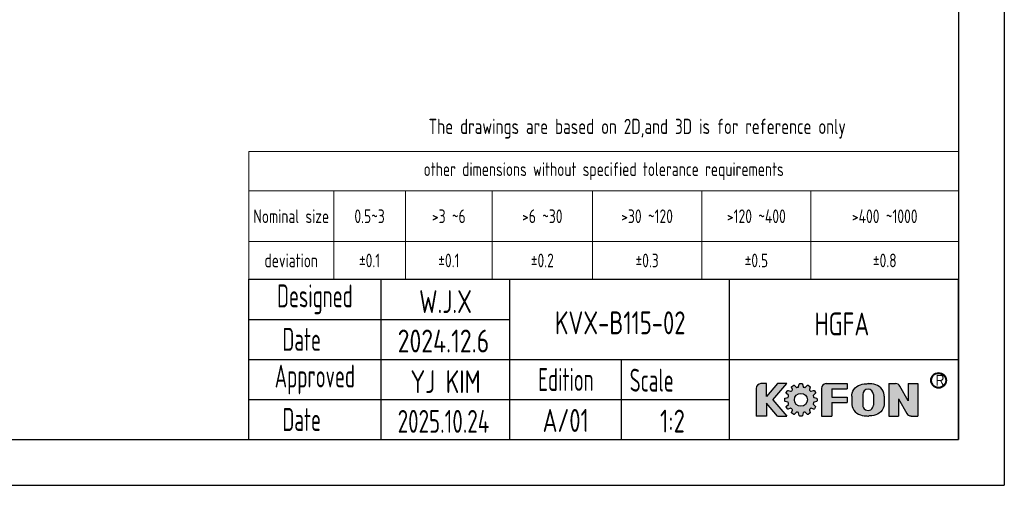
# Model space of a CAD drawing. Header units: millimetres. Extents: x -20 to 820, y -20 to 574.
# Tile 2 of 3: x 390 to 820, y -20 to 183. Entities that reach past the tile are written whole.
import ezdxf
from ezdxf.enums import TextEntityAlignment as Align

# ---------------------------------------------------------------- set-up
doc = ezdxf.new("R2010")
doc.units = ezdxf.units.MM
doc.header["$LTSCALE"] = 20
doc.layers.get('0').update_dxf_attribs({"lineweight": 20})
for name, color, linetype in [('2细线层', 4, 'Continuous'), ('5剖面线层', 2, 'Continuous'), ('6文字层', 3, 'Continuous'), ('7标注层', 4, 'Continuous'), ('layer 1', 7, 'Continuous'), ('图框层', 7, 'Continuous')]:
    doc.layers.add(name, color=color, linetype=linetype)
doc.styles.add('PC_TEXTSTYLE', font='isocp.shx', dxfattribs={"width": 0.8, "bigfont": 'gbcbig.shx'})
doc.styles.get("Standard").update_dxf_attribs({"font": 'isocp.shx', "width": 0.8, "bigfont": 'gbcbig.shx'})
doc.styles.add('TH_GBDIM', font='isocp.shx', dxfattribs={"width": 0.8, "bigfont": 'gbcbig.shx'})

# ---------------------------------------------------------------- blocks, each defined once
blk = doc.blocks.new('PC_TITLE_BLOCK')
at = {"layer": '5剖面线层'}
h = blk.add_hatch(color=256, dxfattribs=at)
h.dxf.hatch_style = 1
h.paths.add_polyline_path([(-6.06, 12.93, 1), (-2.65, 12.93, 1)])
h.paths.add_polyline_path([(-2.81, 12.93, -1), (-5.9, 12.93, -1)], flags=16)
h = blk.add_hatch(color=5, dxfattribs=at)
h.dxf.hatch_style = 1
h.paths.add_polyline_path([(-37.49, 12.21), (-39.54, 12.21), (-41.94, 9.43), (-41.94, 12.21), (-43.17, 12.21, 0.414185), (-44.2, 11.16), (-44.2, 5.14), (-41.94, 5.14), (-41.94, 7.92), (-39.54, 5.14), (-37.49, 5.14), (-40.55, 8.68)])
h.paths.add_polyline_path([(-24.3, 9.25), (-27.69, 9.25), (-27.69, 11.05), (-24.3, 11.05), (-24.3, 12.21), (-28.91, 12.21, 0.414185), (-29.95, 11.16), (-29.95, 5.14), (-27.69, 5.14), (-27.69, 8.1), (-24.3, 8.1)])
h = blk.add_hatch(color=9, dxfattribs=at)
h.dxf.hatch_style = 1
edge = h.paths.add_edge_path()
edge.add_spline(control_points=[(-31.28, 10.06), (-31.23, 10.1), (-31.21, 10.18), (-31.25, 10.24)], knot_values=[0.135417, 0.135417, 0.135417, 0.135417, 0.145833, 0.145833, 0.145833, 0.145833], degree=3, periodic=0)
edge.add_spline(control_points=[(-31.25, 10.24), (-31.25, 10.24), (-31.49, 10.65), (-31.49, 10.65)], knot_values=[0.125, 0.125, 0.125, 0.125, 0.135417, 0.135417, 0.135417, 0.135417], degree=3, periodic=0)
edge.add_spline(control_points=[(-31.49, 10.65), (-31.52, 10.71), (-31.59, 10.73), (-31.65, 10.71)], knot_values=[0.114583, 0.114583, 0.114583, 0.114583, 0.125, 0.125, 0.125, 0.125], degree=3, periodic=0)
edge.add_spline(control_points=[(-31.65, 10.71), (-31.65, 10.71), (-32.18, 10.54), (-32.18, 10.54)], knot_values=[0.104167, 0.104167, 0.104167, 0.104167, 0.114583, 0.114583, 0.114583, 0.114583], degree=3, periodic=0)
edge.add_spline(control_points=[(-32.18, 10.54), (-32.24, 10.52), (-32.3, 10.53), (-32.33, 10.58)], knot_values=[0.09375, 0.09375, 0.09375, 0.09375, 0.104167, 0.104167, 0.104167, 0.104167], degree=3, periodic=0)
edge.add_spline(control_points=[(-32.33, 10.58), (-32.39, 10.64), (-32.46, 10.71), (-32.53, 10.77)], knot_values=[0.083333, 0.083333, 0.083333, 0.083333, 0.09375, 0.09375, 0.09375, 0.09375], degree=3, periodic=0)
edge.add_spline(control_points=[(-32.53, 10.77), (-32.57, 10.81), (-32.58, 10.87), (-32.57, 10.92)], knot_values=[0.072917, 0.072917, 0.072917, 0.072917, 0.083333, 0.083333, 0.083333, 0.083333], degree=3, periodic=0)
edge.add_spline(control_points=[(-32.57, 10.92), (-32.57, 10.92), (-32.39, 11.45), (-32.39, 11.45)], knot_values=[0.0625, 0.0625, 0.0625, 0.0625, 0.072917, 0.072917, 0.072917, 0.072917], degree=3, periodic=0)
edge.add_spline(control_points=[(-32.39, 11.45), (-32.37, 11.51), (-32.4, 11.58), (-32.45, 11.62)], knot_values=[0.052083, 0.052083, 0.052083, 0.052083, 0.0625, 0.0625, 0.0625, 0.0625], degree=3, periodic=0)
edge.add_spline(control_points=[(-32.45, 11.62), (-32.45, 11.62), (-32.87, 11.86), (-32.87, 11.86)], knot_values=[0.041667, 0.041667, 0.041667, 0.041667, 0.052083, 0.052083, 0.052083, 0.052083], degree=3, periodic=0)
edge.add_spline(control_points=[(-32.87, 11.86), (-32.93, 11.89), (-33, 11.88), (-33.04, 11.83)], knot_values=[0.03125, 0.03125, 0.03125, 0.03125, 0.041667, 0.041667, 0.041667, 0.041667], degree=3, periodic=0)
edge.add_spline(control_points=[(-33.04, 11.83), (-33.04, 11.83), (-33.41, 11.41), (-33.41, 11.41)], knot_values=[0.020833, 0.020833, 0.020833, 0.020833, 0.03125, 0.03125, 0.03125, 0.03125], degree=3, periodic=0)
edge.add_spline(control_points=[(-33.41, 11.41), (-33.45, 11.37), (-33.51, 11.35), (-33.56, 11.37)], knot_values=[0.010417, 0.010417, 0.010417, 0.010417, 0.020833, 0.020833, 0.020833, 0.020833], degree=3, periodic=0)
edge.add_spline(control_points=[(-33.56, 11.37), (-33.65, 11.4), (-33.74, 11.42), (-33.83, 11.44)], knot_values=[0, 0, 0, 0, 0.010417, 0.010417, 0.010417, 0.010417], degree=3, periodic=0)
edge.add_spline(control_points=[(-33.83, 11.44), (-33.88, 11.45), (-33.93, 11.49), (-33.94, 11.55)], knot_values=[0.989583, 0.989583, 0.989583, 0.989583, 1, 1, 1, 1], degree=3, periodic=0)
edge.add_spline(control_points=[(-33.94, 11.55), (-33.94, 11.55), (-34.05, 12.1), (-34.05, 12.1)], knot_values=[0.979167, 0.979167, 0.979167, 0.979167, 0.989583, 0.989583, 0.989583, 0.989583], degree=3, periodic=0)
edge.add_spline(control_points=[(-34.05, 12.1), (-34.06, 12.16), (-34.12, 12.21), (-34.19, 12.21)], knot_values=[0.96875, 0.96875, 0.96875, 0.96875, 0.979167, 0.979167, 0.979167, 0.979167], degree=3, periodic=0)
edge.add_spline(control_points=[(-34.19, 12.21), (-34.19, 12.21), (-34.67, 12.21), (-34.67, 12.21)], knot_values=[0.958333, 0.958333, 0.958333, 0.958333, 0.96875, 0.96875, 0.96875, 0.96875], degree=3, periodic=0)
edge.add_spline(control_points=[(-34.67, 12.21), (-34.73, 12.21), (-34.79, 12.16), (-34.8, 12.1)], knot_values=[0.947917, 0.947917, 0.947917, 0.947917, 0.958333, 0.958333, 0.958333, 0.958333], degree=3, periodic=0)
edge.add_spline(control_points=[(-34.8, 12.1), (-34.8, 12.1), (-34.92, 11.55), (-34.92, 11.55)], knot_values=[0.9375, 0.9375, 0.9375, 0.9375, 0.947917, 0.947917, 0.947917, 0.947917], degree=3, periodic=0)
edge.add_spline(control_points=[(-34.92, 11.55), (-34.93, 11.49), (-34.97, 11.45), (-35.03, 11.44)], knot_values=[0.927083, 0.927083, 0.927083, 0.927083, 0.9375, 0.9375, 0.9375, 0.9375], degree=3, periodic=0)
edge.add_spline(control_points=[(-35.03, 11.44), (-35.11, 11.42), (-35.2, 11.4), (-35.29, 11.37)], knot_values=[0.916667, 0.916667, 0.916667, 0.916667, 0.927083, 0.927083, 0.927083, 0.927083], degree=3, periodic=0)
edge.add_spline(control_points=[(-35.29, 11.37), (-35.34, 11.35), (-35.4, 11.37), (-35.44, 11.41)], knot_values=[0.90625, 0.90625, 0.90625, 0.90625, 0.916667, 0.916667, 0.916667, 0.916667], degree=3, periodic=0)
edge.add_spline(control_points=[(-35.44, 11.41), (-35.44, 11.41), (-35.81, 11.83), (-35.81, 11.83)], knot_values=[0.895833, 0.895833, 0.895833, 0.895833, 0.90625, 0.90625, 0.90625, 0.90625], degree=3, periodic=0)
edge.add_spline(control_points=[(-35.81, 11.83), (-35.86, 11.88), (-35.93, 11.89), (-35.99, 11.86)], knot_values=[0.885417, 0.885417, 0.885417, 0.885417, 0.895833, 0.895833, 0.895833, 0.895833], degree=3, periodic=0)
edge.add_spline(control_points=[(-35.99, 11.86), (-35.99, 11.86), (-36.4, 11.62), (-36.4, 11.62)], knot_values=[0.875, 0.875, 0.875, 0.875, 0.885417, 0.885417, 0.885417, 0.885417], degree=3, periodic=0)
edge.add_spline(control_points=[(-36.4, 11.62), (-36.46, 11.58), (-36.48, 11.51), (-36.46, 11.45)], knot_values=[0.864583, 0.864583, 0.864583, 0.864583, 0.875, 0.875, 0.875, 0.875], degree=3, periodic=0)
edge.add_spline(control_points=[(-36.46, 11.45), (-36.46, 11.45), (-36.29, 10.92), (-36.29, 10.92)], knot_values=[0.854167, 0.854167, 0.854167, 0.854167, 0.864583, 0.864583, 0.864583, 0.864583], degree=3, periodic=0)
edge.add_spline(control_points=[(-36.29, 10.92), (-36.27, 10.86), (-36.28, 10.81), (-36.33, 10.77)], knot_values=[0.84375, 0.84375, 0.84375, 0.84375, 0.854167, 0.854167, 0.854167, 0.854167], degree=3, periodic=0)
edge.add_spline(control_points=[(-36.33, 10.77), (-36.39, 10.71), (-36.46, 10.64), (-36.52, 10.58)], knot_values=[0.833333, 0.833333, 0.833333, 0.833333, 0.84375, 0.84375, 0.84375, 0.84375], degree=3, periodic=0)
edge.add_spline(control_points=[(-36.52, 10.58), (-36.56, 10.53), (-36.61, 10.52), (-36.67, 10.54)], knot_values=[0.822917, 0.822917, 0.822917, 0.822917, 0.833333, 0.833333, 0.833333, 0.833333], degree=3, periodic=0)
edge.add_spline(control_points=[(-36.67, 10.54), (-36.67, 10.54), (-37.2, 10.71), (-37.2, 10.71)], knot_values=[0.8125, 0.8125, 0.8125, 0.8125, 0.822917, 0.822917, 0.822917, 0.822917], degree=3, periodic=0)
edge.add_spline(control_points=[(-37.2, 10.71), (-37.27, 10.73), (-37.33, 10.71), (-37.37, 10.65)], knot_values=[0.802083, 0.802083, 0.802083, 0.802083, 0.8125, 0.8125, 0.8125, 0.8125], degree=3, periodic=0)
edge.add_spline(control_points=[(-37.37, 10.65), (-37.37, 10.65), (-37.61, 10.24), (-37.61, 10.24)], knot_values=[0.791667, 0.791667, 0.791667, 0.791667, 0.802083, 0.802083, 0.802083, 0.802083], degree=3, periodic=0)
edge.add_spline(control_points=[(-37.61, 10.24), (-37.64, 10.18), (-37.63, 10.11), (-37.58, 10.06)], knot_values=[0.78125, 0.78125, 0.78125, 0.78125, 0.791667, 0.791667, 0.791667, 0.791667], degree=3, periodic=0)
edge.add_spline(control_points=[(-37.58, 10.06), (-37.58, 10.06), (-37.16, 9.69), (-37.16, 9.69)], knot_values=[0.770833, 0.770833, 0.770833, 0.770833, 0.78125, 0.78125, 0.78125, 0.78125], degree=3, periodic=0)
edge.add_spline(control_points=[(-37.16, 9.69), (-37.12, 9.65), (-37.1, 9.59), (-37.12, 9.54)], knot_values=[0.760417, 0.760417, 0.760417, 0.760417, 0.770833, 0.770833, 0.770833, 0.770833], degree=3, periodic=0)
edge.add_spline(control_points=[(-37.12, 9.54), (-37.15, 9.45), (-37.17, 9.36), (-37.19, 9.27)], knot_values=[0.75, 0.75, 0.75, 0.75, 0.760417, 0.760417, 0.760417, 0.760417], degree=3, periodic=0)
edge.add_spline(control_points=[(-37.19, 9.27), (-37.2, 9.22), (-37.24, 9.18), (-37.3, 9.17)], knot_values=[0.739583, 0.739583, 0.739583, 0.739583, 0.75, 0.75, 0.75, 0.75], degree=3, periodic=0)
edge.add_spline(control_points=[(-37.3, 9.17), (-37.3, 9.17), (-37.85, 9.05), (-37.85, 9.05)], knot_values=[0.729167, 0.729167, 0.729167, 0.729167, 0.739583, 0.739583, 0.739583, 0.739583], degree=3, periodic=0)
edge.add_spline(control_points=[(-37.85, 9.05), (-37.91, 9.04), (-37.96, 8.98), (-37.96, 8.91)], knot_values=[0.71875, 0.71875, 0.71875, 0.71875, 0.729167, 0.729167, 0.729167, 0.729167], degree=3, periodic=0)
edge.add_spline(control_points=[(-37.96, 8.91), (-37.96, 8.91), (-37.96, 8.44), (-37.96, 8.44)], knot_values=[0.708333, 0.708333, 0.708333, 0.708333, 0.71875, 0.71875, 0.71875, 0.71875], degree=3, periodic=0)
edge.add_spline(control_points=[(-37.96, 8.44), (-37.96, 8.37), (-37.91, 8.31), (-37.85, 8.3)], knot_values=[0.697917, 0.697917, 0.697917, 0.697917, 0.708333, 0.708333, 0.708333, 0.708333], degree=3, periodic=0)
edge.add_spline(control_points=[(-37.85, 8.3), (-37.85, 8.3), (-37.3, 8.19), (-37.3, 8.19)], knot_values=[0.6875, 0.6875, 0.6875, 0.6875, 0.697917, 0.697917, 0.697917, 0.697917], degree=3, periodic=0)
edge.add_spline(control_points=[(-37.3, 8.19), (-37.24, 8.17), (-37.2, 8.13), (-37.19, 8.08)], knot_values=[0.677083, 0.677083, 0.677083, 0.677083, 0.6875, 0.6875, 0.6875, 0.6875], degree=3, periodic=0)
edge.add_spline(control_points=[(-37.19, 8.08), (-37.17, 7.99), (-37.15, 7.9), (-37.12, 7.81)], knot_values=[0.666667, 0.666667, 0.666667, 0.666667, 0.677083, 0.677083, 0.677083, 0.677083], degree=3, periodic=0)
edge.add_spline(control_points=[(-37.12, 7.81), (-37.1, 7.76), (-37.12, 7.7), (-37.16, 7.66)], knot_values=[0.65625, 0.65625, 0.65625, 0.65625, 0.666667, 0.666667, 0.666667, 0.666667], degree=3, periodic=0)
edge.add_spline(control_points=[(-37.16, 7.66), (-37.16, 7.66), (-37.58, 7.29), (-37.58, 7.29)], knot_values=[0.645833, 0.645833, 0.645833, 0.645833, 0.65625, 0.65625, 0.65625, 0.65625], degree=3, periodic=0)
edge.add_spline(control_points=[(-37.58, 7.29), (-37.63, 7.25), (-37.64, 7.17), (-37.61, 7.12)], knot_values=[0.635417, 0.635417, 0.635417, 0.635417, 0.645833, 0.645833, 0.645833, 0.645833], degree=3, periodic=0)
edge.add_spline(control_points=[(-37.61, 7.12), (-37.61, 7.12), (-37.37, 6.7), (-37.37, 6.7)], knot_values=[0.625, 0.625, 0.625, 0.625, 0.635417, 0.635417, 0.635417, 0.635417], degree=3, periodic=0)
edge.add_spline(control_points=[(-37.37, 6.7), (-37.33, 6.64), (-37.26, 6.62), (-37.2, 6.64)], knot_values=[0.614583, 0.614583, 0.614583, 0.614583, 0.625, 0.625, 0.625, 0.625], degree=3, periodic=0)
edge.add_spline(control_points=[(-37.2, 6.64), (-37.2, 6.64), (-36.67, 6.82), (-36.67, 6.82)], knot_values=[0.604167, 0.604167, 0.604167, 0.604167, 0.614583, 0.614583, 0.614583, 0.614583], degree=3, periodic=0)
edge.add_spline(control_points=[(-36.67, 6.82), (-36.62, 6.83), (-36.56, 6.82), (-36.52, 6.78)], knot_values=[0.59375, 0.59375, 0.59375, 0.59375, 0.604167, 0.604167, 0.604167, 0.604167], degree=3, periodic=0)
edge.add_spline(control_points=[(-36.52, 6.78), (-36.46, 6.71), (-36.39, 6.64), (-36.33, 6.58)], knot_values=[0.583333, 0.583333, 0.583333, 0.583333, 0.59375, 0.59375, 0.59375, 0.59375], degree=3, periodic=0)
edge.add_spline(control_points=[(-36.33, 6.58), (-36.28, 6.55), (-36.27, 6.49), (-36.29, 6.43)], knot_values=[0.572917, 0.572917, 0.572917, 0.572917, 0.583333, 0.583333, 0.583333, 0.583333], degree=3, periodic=0)
edge.add_spline(control_points=[(-36.29, 6.43), (-36.29, 6.43), (-36.46, 5.9), (-36.46, 5.9)], knot_values=[0.5625, 0.5625, 0.5625, 0.5625, 0.572917, 0.572917, 0.572917, 0.572917], degree=3, periodic=0)
edge.add_spline(control_points=[(-36.46, 5.9), (-36.48, 5.84), (-36.46, 5.77), (-36.4, 5.74)], knot_values=[0.552083, 0.552083, 0.552083, 0.552083, 0.5625, 0.5625, 0.5625, 0.5625], degree=3, periodic=0)
edge.add_spline(control_points=[(-36.4, 5.74), (-36.4, 5.74), (-35.99, 5.5), (-35.99, 5.5)], knot_values=[0.541667, 0.541667, 0.541667, 0.541667, 0.552083, 0.552083, 0.552083, 0.552083], degree=3, periodic=0)
edge.add_spline(control_points=[(-35.99, 5.5), (-35.93, 5.46), (-35.86, 5.48), (-35.81, 5.53)], knot_values=[0.53125, 0.53125, 0.53125, 0.53125, 0.541667, 0.541667, 0.541667, 0.541667], degree=3, periodic=0)
edge.add_spline(control_points=[(-35.81, 5.53), (-35.81, 5.53), (-35.44, 5.94), (-35.44, 5.94)], knot_values=[0.520833, 0.520833, 0.520833, 0.520833, 0.53125, 0.53125, 0.53125, 0.53125], degree=3, periodic=0)
edge.add_spline(control_points=[(-35.44, 5.94), (-35.4, 5.98), (-35.34, 6), (-35.29, 5.98)], knot_values=[0.510417, 0.510417, 0.510417, 0.510417, 0.520833, 0.520833, 0.520833, 0.520833], degree=3, periodic=0)
edge.add_spline(control_points=[(-35.29, 5.98), (-35.2, 5.96), (-35.11, 5.93), (-35.03, 5.91)], knot_values=[0.5, 0.5, 0.5, 0.5, 0.510417, 0.510417, 0.510417, 0.510417], degree=3, periodic=0)
edge.add_spline(control_points=[(-35.03, 5.91), (-34.97, 5.9), (-34.93, 5.86), (-34.92, 5.8)], knot_values=[0.489583, 0.489583, 0.489583, 0.489583, 0.5, 0.5, 0.5, 0.5], degree=3, periodic=0)
edge.add_spline(control_points=[(-34.92, 5.8), (-34.92, 5.8), (-34.8, 5.26), (-34.8, 5.26)], knot_values=[0.479167, 0.479167, 0.479167, 0.479167, 0.489583, 0.489583, 0.489583, 0.489583], degree=3, periodic=0)
edge.add_spline(control_points=[(-34.8, 5.26), (-34.79, 5.19), (-34.73, 5.14), (-34.67, 5.14)], knot_values=[0.46875, 0.46875, 0.46875, 0.46875, 0.479167, 0.479167, 0.479167, 0.479167], degree=3, periodic=0)
edge.add_spline(control_points=[(-34.67, 5.14), (-34.67, 5.14), (-34.19, 5.14), (-34.19, 5.14)], knot_values=[0.458333, 0.458333, 0.458333, 0.458333, 0.46875, 0.46875, 0.46875, 0.46875], degree=3, periodic=0)
edge.add_spline(control_points=[(-34.19, 5.14), (-34.12, 5.14), (-34.06, 5.19), (-34.05, 5.26)], knot_values=[0.447917, 0.447917, 0.447917, 0.447917, 0.458333, 0.458333, 0.458333, 0.458333], degree=3, periodic=0)
edge.add_spline(control_points=[(-34.05, 5.26), (-34.05, 5.26), (-33.94, 5.8), (-33.94, 5.8)], knot_values=[0.4375, 0.4375, 0.4375, 0.4375, 0.447917, 0.447917, 0.447917, 0.447917], degree=3, periodic=0)
edge.add_spline(control_points=[(-33.94, 5.8), (-33.93, 5.86), (-33.88, 5.9), (-33.83, 5.91)], knot_values=[0.427083, 0.427083, 0.427083, 0.427083, 0.4375, 0.4375, 0.4375, 0.4375], degree=3, periodic=0)
edge.add_spline(control_points=[(-33.83, 5.91), (-33.74, 5.93), (-33.65, 5.96), (-33.56, 5.98)], knot_values=[0.416667, 0.416667, 0.416667, 0.416667, 0.427083, 0.427083, 0.427083, 0.427083], degree=3, periodic=0)
edge.add_spline(control_points=[(-33.56, 5.98), (-33.51, 6), (-33.45, 5.99), (-33.41, 5.94)], knot_values=[0.40625, 0.40625, 0.40625, 0.40625, 0.416667, 0.416667, 0.416667, 0.416667], degree=3, periodic=0)
edge.add_spline(control_points=[(-33.41, 5.94), (-33.41, 5.94), (-33.04, 5.53), (-33.04, 5.53)], knot_values=[0.395833, 0.395833, 0.395833, 0.395833, 0.40625, 0.40625, 0.40625, 0.40625], degree=3, periodic=0)
edge.add_spline(control_points=[(-33.04, 5.53), (-33, 5.47), (-32.92, 5.46), (-32.87, 5.5)], knot_values=[0.385417, 0.385417, 0.385417, 0.385417, 0.395833, 0.395833, 0.395833, 0.395833], degree=3, periodic=0)
edge.add_spline(control_points=[(-32.87, 5.5), (-32.87, 5.5), (-32.45, 5.74), (-32.45, 5.74)], knot_values=[0.375, 0.375, 0.375, 0.375, 0.385417, 0.385417, 0.385417, 0.385417], degree=3, periodic=0)
edge.add_spline(control_points=[(-32.45, 5.74), (-32.4, 5.77), (-32.37, 5.84), (-32.39, 5.9)], knot_values=[0.364583, 0.364583, 0.364583, 0.364583, 0.375, 0.375, 0.375, 0.375], degree=3, periodic=0)
edge.add_spline(control_points=[(-32.39, 5.9), (-32.39, 5.9), (-32.57, 6.43), (-32.57, 6.43)], knot_values=[0.354167, 0.354167, 0.354167, 0.354167, 0.364583, 0.364583, 0.364583, 0.364583], degree=3, periodic=0)
edge.add_spline(control_points=[(-32.57, 6.43), (-32.58, 6.49), (-32.57, 6.55), (-32.53, 6.58)], knot_values=[0.34375, 0.34375, 0.34375, 0.34375, 0.354167, 0.354167, 0.354167, 0.354167], degree=3, periodic=0)
edge.add_spline(control_points=[(-32.53, 6.58), (-32.46, 6.64), (-32.39, 6.71), (-32.33, 6.78)], knot_values=[0.333333, 0.333333, 0.333333, 0.333333, 0.34375, 0.34375, 0.34375, 0.34375], degree=3, periodic=0)
edge.add_spline(control_points=[(-32.33, 6.78), (-32.3, 6.82), (-32.24, 6.83), (-32.18, 6.82)], knot_values=[0.322917, 0.322917, 0.322917, 0.322917, 0.333333, 0.333333, 0.333333, 0.333333], degree=3, periodic=0)
edge.add_spline(control_points=[(-32.18, 6.82), (-32.18, 6.82), (-31.65, 6.64), (-31.65, 6.64)], knot_values=[0.3125, 0.3125, 0.3125, 0.3125, 0.322917, 0.322917, 0.322917, 0.322917], degree=3, periodic=0)
edge.add_spline(control_points=[(-31.65, 6.64), (-31.59, 6.62), (-31.52, 6.65), (-31.49, 6.7)], knot_values=[0.302083, 0.302083, 0.302083, 0.302083, 0.3125, 0.3125, 0.3125, 0.3125], degree=3, periodic=0)
edge.add_spline(control_points=[(-31.49, 6.7), (-31.49, 6.7), (-31.25, 7.12), (-31.25, 7.12)], knot_values=[0.291667, 0.291667, 0.291667, 0.291667, 0.302083, 0.302083, 0.302083, 0.302083], degree=3, periodic=0)
edge.add_spline(control_points=[(-31.25, 7.12), (-31.21, 7.17), (-31.23, 7.25), (-31.28, 7.29)], knot_values=[0.28125, 0.28125, 0.28125, 0.28125, 0.291667, 0.291667, 0.291667, 0.291667], degree=3, periodic=0)
edge.add_spline(control_points=[(-31.28, 7.29), (-31.28, 7.29), (-31.69, 7.66), (-31.69, 7.66)], knot_values=[0.270833, 0.270833, 0.270833, 0.270833, 0.28125, 0.28125, 0.28125, 0.28125], degree=3, periodic=0)
edge.add_spline(control_points=[(-31.69, 7.66), (-31.74, 7.7), (-31.75, 7.76), (-31.73, 7.81)], knot_values=[0.260417, 0.260417, 0.260417, 0.260417, 0.270833, 0.270833, 0.270833, 0.270833], degree=3, periodic=0)
edge.add_spline(control_points=[(-31.73, 7.81), (-31.71, 7.9), (-31.68, 7.99), (-31.66, 8.08)], knot_values=[0.25, 0.25, 0.25, 0.25, 0.260417, 0.260417, 0.260417, 0.260417], degree=3, periodic=0)
edge.add_spline(control_points=[(-31.66, 8.08), (-31.65, 8.13), (-31.61, 8.17), (-31.55, 8.19)], knot_values=[0.239583, 0.239583, 0.239583, 0.239583, 0.25, 0.25, 0.25, 0.25], degree=3, periodic=0)
edge.add_spline(control_points=[(-31.55, 8.19), (-31.55, 8.19), (-31.01, 8.3), (-31.01, 8.3)], knot_values=[0.229167, 0.229167, 0.229167, 0.229167, 0.239583, 0.239583, 0.239583, 0.239583], degree=3, periodic=0)
edge.add_spline(control_points=[(-31.01, 8.3), (-30.94, 8.31), (-30.89, 8.37), (-30.89, 8.44)], knot_values=[0.21875, 0.21875, 0.21875, 0.21875, 0.229167, 0.229167, 0.229167, 0.229167], degree=3, periodic=0)
edge.add_spline(control_points=[(-30.89, 8.44), (-30.89, 8.44), (-30.89, 8.91), (-30.89, 8.91)], knot_values=[0.208333, 0.208333, 0.208333, 0.208333, 0.21875, 0.21875, 0.21875, 0.21875], degree=3, periodic=0)
edge.add_spline(control_points=[(-30.89, 8.91), (-30.89, 8.98), (-30.94, 9.04), (-31.01, 9.05)], knot_values=[0.197917, 0.197917, 0.197917, 0.197917, 0.208333, 0.208333, 0.208333, 0.208333], degree=3, periodic=0)
edge.add_spline(control_points=[(-31.01, 9.05), (-31.01, 9.05), (-31.55, 9.17), (-31.55, 9.17)], knot_values=[0.1875, 0.1875, 0.1875, 0.1875, 0.197917, 0.197917, 0.197917, 0.197917], degree=3, periodic=0)
edge.add_spline(control_points=[(-31.55, 9.17), (-31.61, 9.18), (-31.65, 9.22), (-31.66, 9.27)], knot_values=[0.177083, 0.177083, 0.177083, 0.177083, 0.1875, 0.1875, 0.1875, 0.1875], degree=3, periodic=0)
edge.add_spline(control_points=[(-31.66, 9.27), (-31.68, 9.36), (-31.71, 9.45), (-31.73, 9.54)], knot_values=[0.166667, 0.166667, 0.166667, 0.166667, 0.177083, 0.177083, 0.177083, 0.177083], degree=3, periodic=0)
edge.add_spline(control_points=[(-31.73, 9.54), (-31.75, 9.59), (-31.74, 9.65), (-31.69, 9.69)], knot_values=[0.15625, 0.15625, 0.15625, 0.15625, 0.166667, 0.166667, 0.166667, 0.166667], degree=3, periodic=0)
edge.add_spline(control_points=[(-31.69, 9.69), (-31.69, 9.69), (-31.28, 10.06), (-31.28, 10.06)], knot_values=[0.145833, 0.145833, 0.145833, 0.145833, 0.15625, 0.15625, 0.15625, 0.15625], degree=3, periodic=0)
h.paths.add_polyline_path([(-33.01, 8.68, -1), (-35.84, 8.68, -1)], flags=16)
h = blk.add_hatch(color=5, dxfattribs=at)
h.dxf.hatch_style = 1
edge = h.paths.add_edge_path()
edge.add_spline(control_points=[(-16.23, 9.48), (-16.23, 9.55), (-16.3, 10.71), (-17.27, 11.67), (-18.42, 12.17), (-19.61, 12.21), (-19.69, 12.21)], knot_values=[0, 0, 0, 0, 0.624525, 2.432211, 4.113153, 4.893885, 4.893885, 4.893885, 4.893885], degree=3, periodic=0)
edge.add_line((-19.69, 12.21), (-19.84, 12.21))
edge.add_spline(control_points=[(-19.84, 12.21), (-19.91, 12.21), (-21.1, 12.17), (-22.26, 11.67), (-23.23, 10.71), (-23.29, 9.55), (-23.3, 9.48)], knot_values=[0, 0, 0, 0, 0.780732, 2.461674, 4.26936, 4.893885, 4.893885, 4.893885, 4.893885], degree=3, periodic=0)
edge.add_line((-23.3, 9.48), (-23.3, 7.87))
edge.add_spline(control_points=[(-23.3, 7.87), (-23.29, 7.81), (-23.23, 6.64), (-22.26, 5.68), (-21.1, 5.18), (-19.91, 5.15), (-19.84, 5.14)], knot_values=[0, 0, 0, 0, 0.624525, 2.432211, 4.113153, 4.893885, 4.893885, 4.893885, 4.893885], degree=3, periodic=0)
edge.add_line((-19.84, 5.14), (-19.69, 5.14))
edge.add_spline(control_points=[(-19.69, 5.14), (-19.61, 5.15), (-18.42, 5.18), (-17.27, 5.68), (-16.3, 6.64), (-16.23, 7.81), (-16.23, 7.87)], knot_values=[0, 0, 0, 0, 0.780732, 2.461674, 4.26936, 4.893885, 4.893885, 4.893885, 4.893885], degree=3, periodic=0)
edge.add_line((-16.23, 7.87), (-16.23, 9.48))
h.paths.add_polyline_path([(-20.92, 9.83), (-20.92, 7.52, 1), (-18.6, 7.52), (-18.6, 9.83, 1)], flags=16)
h.paths.add_polyline_path([(-12.81, 11.66, 0.276297), (-13.74, 12.21), (-15.23, 12.21), (-15.23, 5.14), (-13.11, 5.14), (-13.11, 8.87), (-11.29, 5.7, 0.27618), (-10.36, 5.14), (-8.87, 5.14), (-8.87, 12.21), (-10.99, 12.21), (-10.99, 8.48)])
blk.add_circle((-34.43, 8.68), 1.41)
at = {"layer": '2细线层'}
for p, q in [((-44.2, 11.17), (-44.2, 5.14)), ((-41.94, 12.21), (-43.17, 12.21)), ((-39.54, 12.21), (-41.94, 9.43)), ((-41.94, 9.43), (-41.94, 12.21)), ((-40.55, 8.68), (-37.49, 12.21)), ((-37.49, 12.21), (-39.54, 12.21)), ((-29.95, 11.17), (-29.95, 5.14)), ((-28.91, 12.21), (-24.3, 12.21)), ((-27.69, 11.05), (-24.3, 11.05)), ((-27.69, 11.05), (-27.69, 9.25)), ((-24.3, 12.21), (-24.3, 11.05)), ((-19.84, 12.21), (-19.69, 12.21)), ((-15.23, 12.21), (-15.23, 5.14)), ((-15.23, 12.21), (-13.74, 12.21)), ((-10.99, 8.48), (-12.81, 11.66)), ((-10.99, 12.21), (-10.99, 8.48)), ((-10.99, 12.21), (-8.87, 12.21)), ((-8.87, 12.21), (-8.87, 5.14)), ((-40.55, 8.68), (-37.49, 5.14)), ((-27.69, 9.25), (-24.3, 9.25)), ((-24.3, 9.25), (-24.3, 8.1)), ((-23.3, 9.48), (-23.3, 7.87)), ((-20.92, 9.83), (-20.92, 7.52)), ((-18.6, 9.83), (-18.6, 7.52)), ((-16.23, 9.48), (-16.23, 7.87)), ((-13.11, 8.87), (-11.29, 5.7)), ((-13.11, 8.87), (-13.11, 5.14)), ((-39.54, 5.14), (-41.94, 7.92)), ((-41.94, 7.92), (-41.94, 5.14)), ((-27.69, 8.1), (-27.69, 5.14)), ((-27.69, 8.1), (-24.3, 8.1)), ((-41.94, 5.14), (-44.2, 5.14)), ((-39.54, 5.14), (-37.49, 5.14)), ((-29.95, 5.14), (-27.69, 5.14)), ((-19.84, 5.14), (-19.69, 5.14)), ((-15.23, 5.14), (-13.11, 5.14)), ((-10.36, 5.14), (-8.87, 5.14))]:
    blk.add_line(p, q, dxfattribs=at)
for radius in [1.71, 1.55]:
    blk.add_circle((-4.35, 12.93), radius, dxfattribs=at)
for centre, radius, start, end in [((-43.16, 11.17), 1.04, 90.2463, 179.7593), ((-28.91, 11.17), 1.04, 90.2499, 179.7557), ((-19.76, 9.83), 1.16, 0.0038, 179.9962), ((-13.74, 11.16), 1.05, 28.4102, 90.1915), ((-19.76, 7.52), 1.16, 179.9962, 0.0038), ((-10.36, 6.2), 1.05, 208.4167, 270.1731)]:
    blk.add_arc(centre, radius, start, end, dxfattribs=at)
for points in [[(-23.3, 9.48), (-23.23, 10.1), (-22.2, 11.59), (-20.62, 12.16), (-19.84, 12.21)], [(-16.23, 9.48), (-16.3, 10.1), (-17.33, 11.59), (-18.91, 12.16), (-19.69, 12.21)], [(-23.3, 7.87), (-23.23, 7.25), (-22.2, 5.76), (-20.62, 5.19), (-19.84, 5.14)], [(-16.23, 7.87), (-16.3, 7.25), (-17.33, 5.76), (-18.91, 5.19), (-19.69, 5.14)]]:
    blk.add_spline(points, degree=3, dxfattribs=at)
at = {"layer": 'layer 1'}
for points in [[(-36.52, 10.58), (-36.46, 10.64), (-36.39, 10.71), (-36.33, 10.77)], [(-36.46, 11.45), (-36.48, 11.51), (-36.46, 11.58), (-36.4, 11.62)], [(-36.29, 10.92), (-36.29, 10.92), (-36.46, 11.45), (-36.46, 11.45)], [(-36.4, 11.62), (-36.4, 11.62), (-35.99, 11.86), (-35.99, 11.86)], [(-36.33, 10.77), (-36.28, 10.81), (-36.27, 10.86), (-36.29, 10.92)], [(-35.99, 11.86), (-35.93, 11.89), (-35.86, 11.88), (-35.81, 11.83)], [(-35.81, 11.83), (-35.81, 11.83), (-35.44, 11.41), (-35.44, 11.41)], [(-35.44, 11.41), (-35.4, 11.37), (-35.34, 11.35), (-35.29, 11.37)], [(-35.29, 11.37), (-35.2, 11.4), (-35.11, 11.42), (-35.03, 11.44)], [(-35.03, 11.44), (-34.97, 11.45), (-34.93, 11.49), (-34.92, 11.55)], [(-34.92, 11.55), (-34.92, 11.55), (-34.8, 12.1), (-34.8, 12.1)], [(-34.8, 12.1), (-34.79, 12.16), (-34.73, 12.21), (-34.67, 12.21)], [(-34.67, 12.21), (-34.67, 12.21), (-34.19, 12.21), (-34.19, 12.21)], [(-34.19, 12.21), (-34.12, 12.21), (-34.06, 12.16), (-34.05, 12.1)], [(-34.05, 12.1), (-34.05, 12.1), (-33.94, 11.55), (-33.94, 11.55)], [(-33.94, 11.55), (-33.93, 11.49), (-33.88, 11.45), (-33.83, 11.44)], [(-33.83, 11.44), (-33.74, 11.42), (-33.65, 11.4), (-33.56, 11.37)], [(-33.56, 11.37), (-33.51, 11.35), (-33.45, 11.37), (-33.41, 11.41)], [(-33.41, 11.41), (-33.41, 11.41), (-33.04, 11.83), (-33.04, 11.83)], [(-33.04, 11.83), (-33, 11.88), (-32.93, 11.89), (-32.87, 11.86)], [(-32.87, 11.86), (-32.87, 11.86), (-32.45, 11.62), (-32.45, 11.62)], [(-32.57, 10.92), (-32.58, 10.87), (-32.57, 10.81), (-32.53, 10.77)], [(-32.39, 11.45), (-32.39, 11.45), (-32.57, 10.92), (-32.57, 10.92)], [(-32.53, 10.77), (-32.46, 10.71), (-32.39, 10.64), (-32.33, 10.58)], [(-32.45, 11.62), (-32.4, 11.58), (-32.37, 11.51), (-32.39, 11.45)], [(-37.96, 8.91), (-37.96, 8.98), (-37.91, 9.04), (-37.85, 9.05)], [(-37.96, 8.44), (-37.96, 8.44), (-37.96, 8.91), (-37.96, 8.91)], [(-37.85, 9.05), (-37.85, 9.05), (-37.3, 9.17), (-37.3, 9.17)], [(-37.58, 10.06), (-37.63, 10.11), (-37.64, 10.18), (-37.61, 10.24)], [(-37.61, 10.24), (-37.61, 10.24), (-37.37, 10.65), (-37.37, 10.65)], [(-37.16, 9.69), (-37.16, 9.69), (-37.58, 10.06), (-37.58, 10.06)], [(-37.37, 10.65), (-37.33, 10.71), (-37.27, 10.73), (-37.2, 10.71)], [(-37.3, 9.17), (-37.24, 9.18), (-37.2, 9.22), (-37.19, 9.27)], [(-37.2, 10.71), (-37.2, 10.71), (-36.67, 10.54), (-36.67, 10.54)], [(-37.19, 9.27), (-37.17, 9.36), (-37.15, 9.45), (-37.12, 9.54)], [(-37.12, 9.54), (-37.1, 9.59), (-37.12, 9.65), (-37.16, 9.69)], [(-36.67, 10.54), (-36.61, 10.52), (-36.56, 10.53), (-36.52, 10.58)], [(-32.33, 10.58), (-32.3, 10.53), (-32.24, 10.52), (-32.18, 10.54)], [(-32.18, 10.54), (-32.18, 10.54), (-31.65, 10.71), (-31.65, 10.71)], [(-31.69, 9.69), (-31.74, 9.65), (-31.75, 9.59), (-31.73, 9.54)], [(-31.73, 9.54), (-31.71, 9.45), (-31.68, 9.36), (-31.66, 9.27)], [(-31.28, 10.06), (-31.28, 10.06), (-31.69, 9.69), (-31.69, 9.69)], [(-31.66, 9.27), (-31.65, 9.22), (-31.61, 9.18), (-31.55, 9.17)], [(-31.65, 10.71), (-31.59, 10.73), (-31.52, 10.71), (-31.49, 10.65)], [(-31.55, 9.17), (-31.55, 9.17), (-31.01, 9.05), (-31.01, 9.05)], [(-31.49, 10.65), (-31.49, 10.65), (-31.25, 10.24), (-31.25, 10.24)], [(-31.25, 10.24), (-31.21, 10.18), (-31.23, 10.1), (-31.28, 10.06)], [(-31.01, 9.05), (-30.94, 9.04), (-30.89, 8.98), (-30.89, 8.91)], [(-30.89, 8.91), (-30.89, 8.91), (-30.89, 8.44), (-30.89, 8.44)], [(-37.85, 8.3), (-37.91, 8.31), (-37.96, 8.37), (-37.96, 8.44)], [(-37.3, 8.19), (-37.3, 8.19), (-37.85, 8.3), (-37.85, 8.3)], [(-37.61, 7.12), (-37.64, 7.17), (-37.63, 7.25), (-37.58, 7.29)], [(-37.37, 6.7), (-37.37, 6.7), (-37.61, 7.12), (-37.61, 7.12)], [(-37.58, 7.29), (-37.58, 7.29), (-37.16, 7.66), (-37.16, 7.66)], [(-37.2, 6.64), (-37.26, 6.62), (-37.33, 6.64), (-37.37, 6.7)], [(-37.19, 8.08), (-37.2, 8.13), (-37.24, 8.17), (-37.3, 8.19)], [(-36.67, 6.82), (-36.67, 6.82), (-37.2, 6.64), (-37.2, 6.64)], [(-37.12, 7.81), (-37.15, 7.9), (-37.17, 7.99), (-37.19, 8.08)], [(-37.16, 7.66), (-37.12, 7.7), (-37.1, 7.76), (-37.12, 7.81)], [(-36.52, 6.78), (-36.56, 6.82), (-36.62, 6.83), (-36.67, 6.82)], [(-36.33, 6.58), (-36.39, 6.64), (-36.46, 6.71), (-36.52, 6.78)], [(-36.29, 6.43), (-36.27, 6.49), (-36.28, 6.55), (-36.33, 6.58)], [(-32.53, 6.58), (-32.57, 6.55), (-32.58, 6.49), (-32.57, 6.43)], [(-32.33, 6.78), (-32.39, 6.71), (-32.46, 6.64), (-32.53, 6.58)], [(-32.18, 6.82), (-32.24, 6.83), (-32.3, 6.82), (-32.33, 6.78)], [(-31.65, 6.64), (-31.65, 6.64), (-32.18, 6.82), (-32.18, 6.82)], [(-31.73, 7.81), (-31.75, 7.76), (-31.74, 7.7), (-31.69, 7.66)], [(-31.66, 8.08), (-31.68, 7.99), (-31.71, 7.9), (-31.73, 7.81)], [(-31.69, 7.66), (-31.69, 7.66), (-31.28, 7.29), (-31.28, 7.29)], [(-31.55, 8.19), (-31.61, 8.17), (-31.65, 8.13), (-31.66, 8.08)], [(-31.49, 6.7), (-31.52, 6.65), (-31.59, 6.62), (-31.65, 6.64)], [(-31.01, 8.3), (-31.01, 8.3), (-31.55, 8.19), (-31.55, 8.19)], [(-31.25, 7.12), (-31.25, 7.12), (-31.49, 6.7), (-31.49, 6.7)], [(-31.28, 7.29), (-31.23, 7.25), (-31.21, 7.17), (-31.25, 7.12)], [(-30.89, 8.44), (-30.89, 8.37), (-30.94, 8.31), (-31.01, 8.3)], [(-36.4, 5.74), (-36.46, 5.77), (-36.48, 5.84), (-36.46, 5.9)], [(-36.46, 5.9), (-36.46, 5.9), (-36.29, 6.43), (-36.29, 6.43)], [(-35.99, 5.5), (-35.99, 5.5), (-36.4, 5.74), (-36.4, 5.74)], [(-35.81, 5.53), (-35.86, 5.48), (-35.93, 5.46), (-35.99, 5.5)], [(-35.44, 5.94), (-35.44, 5.94), (-35.81, 5.53), (-35.81, 5.53)], [(-35.29, 5.98), (-35.34, 6), (-35.4, 5.98), (-35.44, 5.94)], [(-35.03, 5.91), (-35.11, 5.93), (-35.2, 5.96), (-35.29, 5.98)], [(-34.92, 5.8), (-34.93, 5.86), (-34.97, 5.9), (-35.03, 5.91)], [(-34.8, 5.26), (-34.8, 5.26), (-34.92, 5.8), (-34.92, 5.8)], [(-34.67, 5.14), (-34.73, 5.14), (-34.79, 5.19), (-34.8, 5.26)], [(-34.19, 5.14), (-34.19, 5.14), (-34.67, 5.14), (-34.67, 5.14)], [(-34.05, 5.26), (-34.06, 5.19), (-34.12, 5.14), (-34.19, 5.14)], [(-33.94, 5.8), (-33.94, 5.8), (-34.05, 5.26), (-34.05, 5.26)], [(-33.83, 5.91), (-33.88, 5.9), (-33.93, 5.86), (-33.94, 5.8)], [(-33.56, 5.98), (-33.65, 5.96), (-33.74, 5.93), (-33.83, 5.91)], [(-33.41, 5.94), (-33.45, 5.99), (-33.51, 6), (-33.56, 5.98)], [(-33.04, 5.53), (-33.04, 5.53), (-33.41, 5.94), (-33.41, 5.94)], [(-32.87, 5.5), (-32.92, 5.46), (-33, 5.47), (-33.04, 5.53)], [(-32.45, 5.74), (-32.45, 5.74), (-32.87, 5.5), (-32.87, 5.5)], [(-32.57, 6.43), (-32.57, 6.43), (-32.39, 5.9), (-32.39, 5.9)], [(-32.39, 5.9), (-32.37, 5.84), (-32.4, 5.77), (-32.45, 5.74)]]:
    blk.add_open_spline(points, degree=3, dxfattribs=at)
at = {"layer": '图框层'}
for p, q in [((-155, 0), (-155, 35)), ((-155, 35), (0, 35)), ((-126.13, 0), (-126.13, 35)), ((-98, 0), (-98, 35)), ((-50, 0), (-50, 35)), ((0, 0), (0, 35)), ((-155, 26.25), (-98, 26.25)), ((-155, 17.5), (0, 17.5)), ((-73.69, 17.5), (-73.69, 0)), ((-155, 8.75), (-98, 8.75)), ((-98, 8.75), (-50, 8.75)), ((-155, 0), (0, 0))]:
    blk.add_line(p, q, dxfattribs=at)
at = {"layer": '6文字层', "width": 0.667}
for s, p in [(' Designed', (-141.52, 30.63)), ('Date', (-143.45, 21.88)), ('Approved', (-140.58, 13.13)), ('Date', (-143.45, 4.38))]:
    blk.add_text(s, height=5, dxfattribs=at).set_placement(p, align=Align.MIDDLE)
at = {"layer": '6文字层', "style": 'TH_GBDIM', "width": 0.667}
blk.add_text('Edition', height=5, dxfattribs=at).set_placement((-85.76, 13.12), align=Align.MIDDLE)
blk.add_text('Scale', height=5, dxfattribs=at).set_placement((-71.81, 10.47))
at = {"layer": '6文字层', "insert": (-5, 14.17), "char_height": 2.4, "attachment_point": 1, "style": 'PC_TEXTSTYLE'}
blk.add_mtext_dynamic_manual_height_columns('{\\fArial|b0|i0|c0|p34;R}', width=18.6861, gutter_width=25, heights=[0], dxfattribs=at)
at = {"layer": '6文字层', "style": 'TH_GBDIM', "flags": 8}
for tag, width, p, p2 in [('设计', 2.901333, (-122.04, 27.64), (-102.04, 27.64)), ('图样名称', 2.732098, (-93.33, 23), (-54.46, 23)), ('零件编码', 3.500644, (-50.49, 22.75), (-0.49, 22.75)), ('日期1', 2.214984, (-122.5, 19.03), (-102.5, 19.03)), ('批准', 2.901333, (-122.04, 10.14), (-102.04, 10.14)), ('日期2', 1.993853, (-122.5, 1.47), (-102.5, 1.47)), ('版本', 1.647808, (-91.61, 1.67), (-79.98, 1.67)), ('比例', 1.657414, (-68.19, 1.54), (-56.77, 1.54))]:
    blk.add_attdef(tag, text='', height=5, dxfattribs=dict(at, width=width)).set_placement(p, p2, align=Align.FIT)
blk = doc.blocks.new('*T40')
at = {"layer": '7标注层', "color": 0, "linetype": 'ByBlock', "lineweight": -2, "transparency": 16777216}
for p, q in [((0, 0), (310.01, 0)), ((0, 0), (0, -55.8)), ((310.01, 0), (310.01, -55.8)), ((0, -17.18), (310.01, -17.18)), ((37.08, -17.18), (37.08, -55.8)), ((68.45, -17.18), (68.45, -55.8)), ((106.3, -17.18), (106.3, -55.8)), ((150.11, -17.18), (150.11, -55.8)), ((197.84, -17.18), (197.84, -55.8)), ((245.57, -17.18), (245.57, -55.8)), ((0, -39.32), (310.01, -39.32)), ((0, -55.8), (310.01, -55.8))]:
    blk.add_line(p, q, dxfattribs=at)
at = {"layer": '7标注层', "color": 0, "transparency": 16777216, "attachment_point": 5}
for s, insert, char_height, width in [('other dimensions without specified tolerance requirements', (155.01, -8.59), 5.9723, 308.4207), ('Nominal size', (18.54, -28.25), 5.9723, 35.485), ('0.5~3', (52.76, -28.25), 5.972, 29.7782), ('\\A1;>3 ~6', (87.38, -28.25), 5.972, 36.2563), ('>6 ~30', (128.21, -28.25), 5.972, 42.2167), ('>30 ~120', (173.98, -28.25), 5.972, 46.1371), ('>120 ~400', (221.71, -28.25), 5.972, 46.1371), ('>400 ~1000', (277.79, -28.25), 5.972, 62.8476), ('deviation', (18.54, -47.56), 5.972, 35.485), ('±0.1', (52.76, -47.56), 5.972, 29.7782), ('±0.1', (87.38, -47.56), 5.972, 36.2563), ('±0.2', (128.21, -47.56), 5.972, 42.2167), ('±0.3', (173.98, -47.56), 5.972, 46.1371), ('±0.5', (221.71, -47.56), 5.972, 46.1371), ('±0.8', (277.79, -47.56), 5.972, 62.8476)]:
    blk.add_mtext(s, dxfattribs=dict(at, insert=insert, char_height=char_height, width=width))

msp = doc.modelspace()

# ---------------------------------------------------------------- linework, layer by layer
at = {"layer": '2细线层'}
for p in [(820, 574), (-20, -20)]:
    msp.add_line(p, (820, -20), dxfattribs=at)
at = {"layer": '图框层'}
for p in [(800, 554), (0, 0)]:
    msp.add_line(p, (800, 0), dxfattribs=at)

# ---------------------------------------------------------------- block references
msp.add_blockref('*T40', (489.9855, 125.8005))
ref = msp.add_blockref('PC_TITLE_BLOCK', (800, 0), dxfattribs=dict(at, xscale=2, yscale=2, zscale=2))
ref.add_attrib('日期2', '2025.10.24', dxfattribs={"layer": '6文字层', "height": 10, "style": 'TH_GBDIM', "width": 0.672269}).set_placement((555.0085, 2.9426), (595.0085, 2.9426), align=Align.FIT)
ref.add_attrib('日期1', '2024.12.6', dxfattribs={"layer": '6文字层', "height": 10, "style": 'TH_GBDIM', "width": 0.762056}).set_placement((555.0085, 38.0542), (595.0085, 38.0542), align=Align.FIT)
ref.add_attrib('图样名称', 'KVX-B115-02', dxfattribs={"layer": '6文字层', "height": 10, "style": 'TH_GBDIM', "width": 0.8}).set_placement((652.2126, 45.9951), align=Align.CENTER)
ref.add_attrib('零件编码', 'HGFA', dxfattribs={"layer": '6文字层', "height": 10, "style": 'TH_GBDIM', "width": 0.8}).set_placement((749.0155, 45.5005), align=Align.CENTER)
ref.add_attrib('版本', 'A/01', dxfattribs={"layer": '6文字层', "height": 10, "style": 'TH_GBDIM', "width": 0.8}).set_placement((628.4172, 3.331), align=Align.CENTER)
ref.add_attrib('比例', '1:2', dxfattribs={"layer": '6文字层', "height": 10, "style": 'TH_GBDIM', "width": 0.8}).set_placement((675.0411, 3.0702), align=Align.CENTER)
ref.add_attrib('设计', 'W.J.X', dxfattribs={"layer": '6文字层', "height": 10, "style": 'TH_GBDIM', "width": 0.8}).set_placement((575.9299, 55.2841), align=Align.CENTER)
ref.add_attrib('批准', 'YJ KIM', dxfattribs={"layer": '6文字层', "height": 10, "style": 'TH_GBDIM', "width": 0.8}).set_placement((575.9299, 20.2841), align=Align.CENTER)

# ---------------------------------------------------------------- texts
at = {"layer": '7标注层', "insert": (568.5109, 140.1254), "char_height": 6.635855, "width": 194.205178, "attachment_point": 1, "style": 'PC_TEXTSTYLE'}
msp.add_mtext('The drawings are based on 2D,and 3D is for reference only', dxfattribs=at)

doc.saveas('drawing.dxf')
